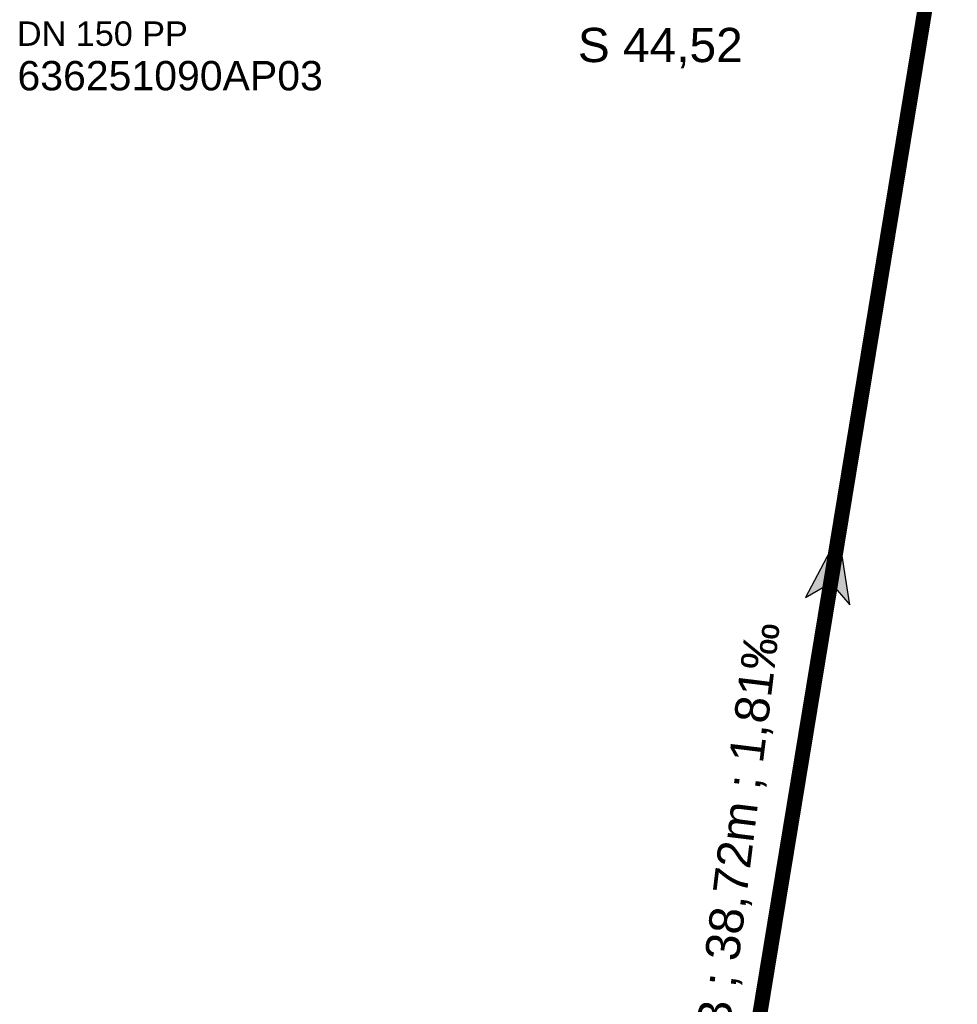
# Model space of a CAD drawing. Extents: x 356718 to 357658, y 5762241 to 5762615.
# Tile 103 of 157: x 357253 to 357278, y 5762405 to 5762431. Entities that reach past the tile are written whole.
import ezdxf
from ezdxf.enums import TextEntityAlignment as Align

# ---------------------------------------------------------------- set-up
doc = ezdxf.new("R2010")
doc.units = 0
doc.header["$MEASUREMENT"] = 0
doc.linetypes.add('AUSGEZOGEN', pattern=[0])
doc.linetypes.add('STRICHPUNKT', pattern=[5, 2, -1, 1, -1])
doc.layers.get('0').update_dxf_attribs({"linetype": 'AUSGEZOGEN'})
for name, color, linetype, true_color in [('114_00133_Schachtnummer', 7, 'AUSGEZOGEN', 0x000000), ('114_10393_Sohlhoehe', 7, 'AUSGEZOGEN', 0x000000), ('121_10376_Haltungen_Mischwasser', 6, 'STRICHPUNKT', 0xff00ff), ('123_00048_Fliessrichtungspfeil', 7, 'AUSGEZOGEN', 0x000000), ('124_10395_Standard1', 7, 'AUSGEZOGEN', 0x000000), ('124_10626_Standard__Laenge____1', 7, 'AUSGEZOGEN', 0x000000)]:
    doc.layers.add(name, color=color, linetype=linetype, true_color=true_color)
doc.styles.add('ARIAL', font='arial.ttf', dxfattribs={"height": 1.5})

# ---------------------------------------------------------------- blocks, each defined once
blk = doc.blocks.new('FLI')
at = {"color": 0, "linetype": 'AUSGEZOGEN'}
blk.add_lwpolyline([(-0.4, 0), (-0.9, -0.6), (0.9, 0), (-0.9, 0.6), (-0.4, 0)], close=True, dxfattribs=at)
at = {"color": 0}
for points in [[(-0.4, 0), (0.9, 0), (-0.9, 0.6)], [(-0.9, -0.6), (0.9, 0), (-0.4, 0)]]:
    blk.add_solid(points, dxfattribs=at)

msp = doc.modelspace()

# ---------------------------------------------------------------- linework, layer by layer
at = {"layer": '121_10376_Haltungen_Mischwasser', "color": 6, "linetype": 'STRICHPUNKT', "true_color": 0xff00ff, "const_width": 0.4}
msp.add_lwpolyline([(357271.524, 5762397.48), (357277.737, 5762435.285)], dxfattribs=at)

# ---------------------------------------------------------------- block references
at = {"layer": '123_00048_Fliessrichtungspfeil', "color": 18, "true_color": 0x000000, "rotation": 80.60000000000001}
msp.add_blockref('FLI', (357274.631, 5762416.383), dxfattribs=at)

# ---------------------------------------------------------------- texts
at = {"layer": '114_00133_Schachtnummer', "color": 18, "true_color": 0x000000, "style": 'ARIAL'}
msp.add_text('636251090AP03', height=0.78136, dxfattribs=at).set_placement((357252.908, 5762429.882), align=Align.TOP_LEFT)
at = {"layer": '114_10393_Sohlhoehe', "color": 18, "true_color": 0x000000, "style": 'ARIAL'}
msp.add_text('S 44,52', height=0.9116, dxfattribs=at).set_placement((357267.832, 5762430.764), align=Align.TOP_LEFT)
at = {"layer": '124_10395_Standard1', "color": 18, "true_color": 0x000000, "style": 'ARIAL'}
msp.add_text('DN 1300 B ; 38,72m ; 1,81‰', height=0.91158, rotation=83, dxfattribs=at).set_placement((357270.318, 5762398.762), align=Align.TOP_LEFT)
at = {"layer": '124_10626_Standard__Laenge____1', "color": 18, "true_color": 0x000000, "style": 'ARIAL'}
msp.add_text('DN 150 PP', height=0.6511, dxfattribs=at).set_placement((357252.895, 5762430.936), align=Align.TOP_LEFT)

doc.saveas('drawing.dxf')
